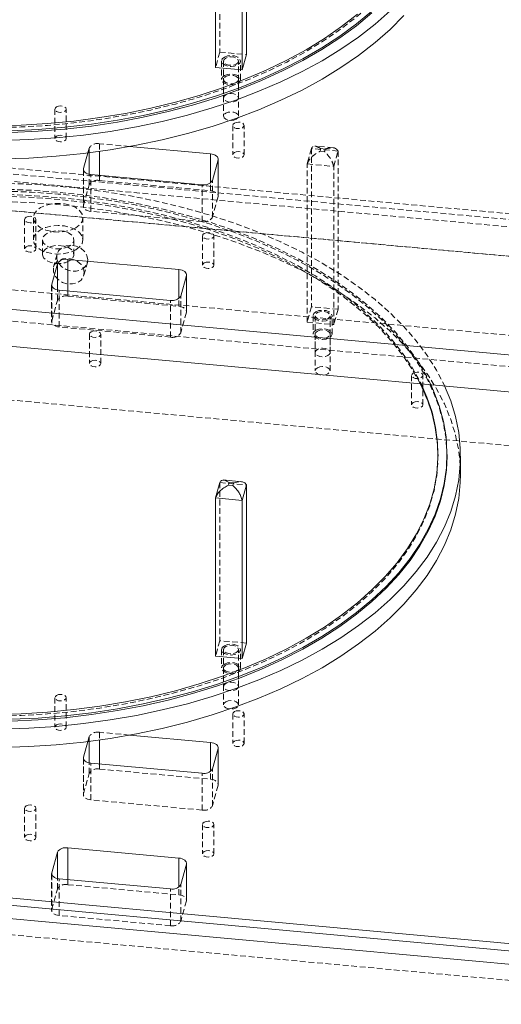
# Model space of a CAD drawing. Header units: millimetres. Extents: x 1529 to 6255, y 1713 to 5797.
# Tile 67 of 82: x 5243 to 5350, y 5058 to 5277. Entities that reach past the tile are written whole.
import ezdxf

# ---------------------------------------------------------------- set-up
doc = ezdxf.new("R2010")
doc.units = ezdxf.units.MM
doc.linetypes.add('HIDDEN', pattern=[1.905, 1.27, -0.635])

msp = doc.modelspace()

# ---------------------------------------------------------------- linework, layer by layer
at = {"color": 7, "linetype": 'HIDDEN', "lineweight": 0}
for p, q in [((5287.038, 5304.781), (5287.038, 5269.67)), ((5287.038, 5269.67), (5286.1, 5266.249)), ((5287.038, 5269.67), (5292.965, 5269.128)), ((5287.432, 5267.688), (5287.432, 5263.606)), ((5287.882, 5267.688), (5287.882, 5259.523)), ((5291.182, 5259.523), (5291.182, 5267.688)), ((5291.632, 5263.606), (5291.632, 5267.688)), ((4968.243, 5265.91), (5538.738, 5213.747)), ((5287.882, 5263.606), (5287.882, 5255.44)), ((5291.182, 5255.44), (5291.182, 5263.606)), ((5539.52, 5216.598), (5098.759, 5256.899)), ((5250.423, 5257.018), (5250.423, 5250.485)), ((5252.923, 5250.485), (5252.923, 5257.018)), ((5095.099, 5255.944), (5452.461, 5223.269)), ((5289.931, 5253.405), (5289.931, 5246.873)), ((5292.431, 5246.873), (5292.431, 5253.405)), ((5452.461, 5215.104), (5054.521, 5251.489)), ((5257.721, 5247.295), (5258.015, 5248.368)), ((5258.015, 5247.332), (5258.015, 5248.368)), ((5267.007, 5248.715), (5260.303, 5249.328)), ((5260.303, 5249.328), (5260.303, 5247.638)), ((5307.375, 5248.258), (5306.436, 5244.837)), ((5313.301, 5247.716), (5307.375, 5248.258)), ((5307.375, 5248.258), (5307.375, 5213.147)), ((5312.22, 5248.442), (5308.16, 5248.814)), ((5309.453, 5248.24), (5309.297, 5247.67)), ((5310.441, 5248.15), (5309.453, 5248.24)), ((5310.284, 5247.579), (5310.441, 5248.15)), ((5312.362, 5244.295), (5313.301, 5247.716)), ((5313.301, 5247.716), (5313.301, 5212.605)), ((5401.644, 5219.75), (5105.337, 5246.842)), ((5286.658, 5245.749), (5286.658, 5237.584)), ((5286.683, 5237.765), (5286.683, 5245.93)), ((5309.297, 5247.67), (5310.284, 5247.579)), ((5256.739, 5243.626), (5256.739, 5235.461)), ((5256.764, 5243.446), (5256.764, 5235.642)), ((5306.436, 5244.837), (5312.362, 5244.295)), ((5306.436, 5209.726), (5306.436, 5244.837)), ((5312.362, 5209.184), (5312.362, 5244.295)), ((5258.015, 5240.203), (5258.015, 5242.55)), ((5258.426, 5234.321), (5258.426, 5242.486)), ((5260.303, 5242.314), (5260.303, 5241.163)), ((5260.303, 5241.163), (5284.996, 5238.905)), ((5285.407, 5233.023), (5285.407, 5241.188)), ((5256.764, 5235.642), (5258.015, 5240.203)), ((5283.118, 5232.063), (5283.118, 5240.228)), ((5284.996, 5238.905), (5284.996, 5240.649)), ((5286.658, 5237.584), (5285.407, 5233.023)), ((5243.697, 5232.5), (5243.697, 5225.968)), ((5245.644, 5232.909), (5245.644, 5228.01)), ((5246.197, 5225.968), (5246.197, 5232.5)), ((5256.644, 5228.01), (5256.644, 5232.909)), ((5283.118, 5232.063), (5258.426, 5234.321)), ((5100.644, 5229.737), (5396.951, 5202.645)), ((5283.204, 5228.888), (5283.204, 5222.355)), ((5285.704, 5222.355), (5285.704, 5228.888)), ((5247.644, 5228.01), (5247.644, 5224.744)), ((5254.644, 5224.744), (5254.644, 5228.01)), ((5250.898, 5224.825), (5250.115, 5221.974)), ((5401.644, 5195.254), (5105.337, 5222.346)), ((5256.866, 5220.122), (5257.648, 5222.973)), ((5279.619, 5220.091), (5279.619, 5211.926)), ((5279.643, 5212.107), (5279.643, 5220.272)), ((5249.699, 5217.968), (5249.699, 5209.803)), ((5249.724, 5217.788), (5249.724, 5209.983)), ((5250.976, 5214.545), (5250.976, 5216.892)), ((5251.387, 5208.662), (5251.387, 5216.828)), ((5253.264, 5216.656), (5253.264, 5215.505)), ((5253.264, 5215.505), (5277.956, 5213.247)), ((5277.956, 5213.247), (5277.956, 5214.991)), ((5278.367, 5207.365), (5278.367, 5215.53)), ((5249.724, 5209.983), (5250.976, 5214.545)), ((5276.079, 5206.405), (5276.079, 5214.57)), ((5307.375, 5213.147), (5306.436, 5209.726)), ((5313.301, 5212.605), (5307.375, 5213.147)), ((5279.619, 5211.926), (5278.367, 5207.365)), ((5307.769, 5211.165), (5307.769, 5207.083)), ((5308.219, 5211.165), (5308.219, 5203)), ((5311.519, 5203), (5311.519, 5211.165)), ((5311.969, 5207.083), (5311.969, 5211.165)), ((5313.301, 5212.605), (5312.362, 5209.184)), ((5276.079, 5206.405), (5251.387, 5208.662)), ((5306.436, 5209.726), (5312.362, 5209.184)), ((5258.096, 5207.072), (5258.096, 5200.539)), ((5260.596, 5200.539), (5260.596, 5207.072)), ((5308.219, 5207.083), (5308.219, 5198.917)), ((5311.519, 5198.917), (5311.519, 5207.083)), ((5396.951, 5178.148), (5100.644, 5205.241)), ((5329.64, 5197.916), (5329.64, 5191.383)), ((5332.14, 5191.383), (5332.14, 5197.916)), ((5335.501, 5179.974), (5335.501, 5180.382)), ((5287.038, 5174.135), (5292.965, 5173.593)), ((5287.038, 5174.135), (5287.038, 5139.023)), ((5287.038, 5139.023), (5286.1, 5135.602)), ((5292.965, 5138.482), (5287.038, 5139.023)), ((5287.432, 5137.042), (5287.432, 5132.959)), ((5287.882, 5137.042), (5287.882, 5128.876)), ((5291.182, 5128.876), (5291.182, 5137.042)), ((5291.632, 5132.959), (5291.632, 5137.042)), ((5287.882, 5132.959), (5287.882, 5124.794)), ((5291.182, 5124.794), (5291.182, 5132.959)), ((5250.423, 5126.371), (5250.423, 5119.839)), ((5252.923, 5119.839), (5252.923, 5126.371)), ((5289.931, 5122.759), (5289.931, 5116.226)), ((5292.431, 5116.226), (5292.431, 5122.759)), ((5257.721, 5116.649), (5258.015, 5117.722)), ((5258.015, 5116.686), (5258.015, 5117.722)), ((5267.007, 5118.069), (5260.303, 5118.682)), ((5260.303, 5118.682), (5260.303, 5116.991)), ((5286.658, 5115.103), (5286.658, 5106.938)), ((5286.683, 5107.118), (5286.683, 5115.284)), ((5256.739, 5112.98), (5256.739, 5104.814)), ((5256.764, 5112.799), (5256.764, 5104.995)), ((5258.015, 5109.557), (5258.015, 5111.904)), ((5258.426, 5103.674), (5258.426, 5111.84)), ((5260.303, 5111.668), (5260.303, 5110.516)), ((5260.303, 5110.516), (5284.996, 5108.259)), ((5285.407, 5102.376), (5285.407, 5110.542)), ((5256.764, 5104.995), (5258.015, 5109.557)), ((5283.118, 5101.416), (5283.118, 5109.582)), ((5284.996, 5108.259), (5284.996, 5110.003)), ((5286.658, 5106.938), (5285.407, 5102.376)), ((5283.118, 5101.416), (5258.426, 5103.674)), ((5243.697, 5101.853), (5243.697, 5095.321)), ((5246.197, 5095.321), (5246.197, 5101.853)), ((5283.204, 5098.241), (5283.204, 5091.709)), ((5285.704, 5091.709), (5285.704, 5098.241)), ((5012.694, 5094.58), (5409.441, 5058.304)), ((5279.619, 5089.445), (5279.619, 5081.279)), ((5279.643, 5081.46), (5279.643, 5089.625)), ((5249.699, 5087.322), (5249.699, 5079.156)), ((5249.724, 5087.141), (5249.724, 5079.337)), ((5250.976, 5083.898), (5250.976, 5086.245)), ((5251.387, 5078.016), (5251.387, 5086.181)), ((5253.264, 5086.01), (5253.264, 5084.858)), ((5249.724, 5079.337), (5250.976, 5083.898)), ((5253.264, 5084.858), (5277.956, 5082.6)), ((5276.079, 5075.758), (5276.079, 5083.924)), ((5277.956, 5082.6), (5277.956, 5084.345)), ((5278.367, 5076.718), (5278.367, 5084.883)), ((5279.619, 5081.279), (5278.367, 5076.718)), ((5276.079, 5075.758), (5251.387, 5078.016))]:
    msp.add_line(p, q, dxfattribs=at)
at = {"color": 7, "linetype": 'Continuous', "lineweight": 15}
for p, q in [((5292.965, 5269.128), (5292.965, 5304.239)), ((5286.1, 5301.36), (5286.1, 5266.249)), ((5292.026, 5265.707), (5292.026, 5300.818)), ((5292.026, 5265.707), (5292.965, 5269.128)), ((5286.1, 5266.249), (5292.026, 5265.707)), ((5284.996, 5247.07), (5267.007, 5248.715)), ((5256.764, 5243.807), (5257.721, 5247.295)), ((5285.407, 5241.188), (5286.658, 5245.749)), ((5283.118, 5240.228), (5258.426, 5242.486)), ((5011.501, 5233.501), (5409.441, 5197.116)), ((5011.501, 5225.336), (5409.441, 5188.951)), ((5277.956, 5221.412), (5253.264, 5223.67)), ((5249.724, 5218.149), (5250.976, 5222.71)), ((5278.367, 5215.53), (5279.619, 5220.091)), ((5276.079, 5214.57), (5251.387, 5216.828)), ((5337.501, 5179.974), (5337.501, 5180.382)), ((5340.501, 5175.891), (5340.501, 5179.974)), ((5286.1, 5170.714), (5287.038, 5174.135)), ((5291.883, 5174.319), (5287.824, 5174.69)), ((5289.117, 5174.117), (5288.96, 5173.546)), ((5288.96, 5173.546), (5289.948, 5173.456)), ((5290.104, 5174.026), (5289.117, 5174.117)), ((5290.104, 5174.026), (5289.948, 5173.456)), ((5292.965, 5173.593), (5292.026, 5170.172)), ((5292.965, 5173.593), (5292.965, 5138.482)), ((5292.026, 5170.172), (5286.1, 5170.714)), ((5286.1, 5135.602), (5286.1, 5170.714)), ((5292.026, 5135.06), (5292.026, 5170.172)), ((5292.965, 5138.482), (5292.026, 5135.06)), ((5286.1, 5135.602), (5292.026, 5135.06)), ((5256.764, 5113.16), (5257.721, 5116.649)), ((5284.996, 5116.424), (5267.007, 5118.069)), ((5285.407, 5110.542), (5286.658, 5115.103)), ((5283.118, 5109.582), (5258.426, 5111.84)), ((5011.501, 5102.855), (5409.441, 5066.47)), ((5013.477, 5101.041), (5407.466, 5065.017)), ((5012.694, 5098.19), (5406.684, 5062.166)), ((5277.956, 5090.766), (5253.264, 5093.024)), ((5249.724, 5087.502), (5250.976, 5092.064)), ((5278.367, 5084.883), (5279.619, 5089.445)), ((5276.079, 5083.924), (5251.387, 5086.181))]:
    msp.add_line(p, q, dxfattribs=at)
at = {"color": 8, "linetype": 'Continuous', "lineweight": 15}
for p, q in [((5258.015, 5242.55), (5258.015, 5247.332)), ((5260.303, 5247.638), (5260.303, 5242.314)), ((5284.996, 5240.649), (5284.996, 5247.07)), ((5256.764, 5243.807), (5256.764, 5243.446)), ((5253.264, 5223.67), (5253.264, 5216.656)), ((5250.976, 5216.892), (5250.976, 5222.71)), ((5277.956, 5214.991), (5277.956, 5221.412)), ((5249.724, 5218.149), (5249.724, 5217.788)), ((5258.015, 5111.904), (5258.015, 5116.686)), ((5260.303, 5116.991), (5260.303, 5111.668)), ((5284.996, 5110.003), (5284.996, 5116.424)), ((5256.764, 5113.16), (5256.764, 5112.799)), ((5253.264, 5093.024), (5253.264, 5086.01)), ((5250.976, 5086.245), (5250.976, 5092.064)), ((5277.956, 5084.345), (5277.956, 5090.766)), ((5249.724, 5087.502), (5249.724, 5087.141))]:
    msp.add_line(p, q, dxfattribs=at)
at = {"color": 7, "linetype": 'HIDDEN', "lineweight": 0, "flags": 128}
for points in [[(5135.501, 5310.824), (5135.599, 5308.055), (5136.038, 5304.643), (5136.826, 5301.252), (5137.961, 5297.893), (5139.438, 5294.58), (5141.253, 5291.323), (5143.399, 5288.134), (5145.868, 5285.023), (5148.652, 5282.003), (5151.741, 5279.083), (5155.125, 5276.274), (5158.791, 5273.586), (5162.726, 5271.027), (5166.916, 5268.608), (5171.348, 5266.336), (5176.005, 5264.22), (5180.871, 5262.267), (5185.929, 5260.484), (5191.161, 5258.876), (5196.549, 5257.451), (5202.073, 5256.212), (5207.715, 5255.164), (5213.455, 5254.312), (5219.272, 5253.657), (5225.146, 5253.202), (5231.056, 5252.948), (5236.983, 5252.898), (5242.903, 5253.05), (5248.798, 5253.404), (5254.646, 5253.959), (5260.427, 5254.714), (5266.12, 5255.664), (5271.706, 5256.808), (5277.165, 5258.141), (5282.477, 5259.658), (5287.624, 5261.354), (5292.588, 5263.223), (5297.352, 5265.258), (5301.898, 5267.453), (5306.211, 5269.8), (5310.276, 5272.29), (5314.078, 5274.914), (5317.604, 5277.664), (5320.842, 5280.53), (5323.78, 5283.501), (5326.408, 5286.568), (5328.716, 5289.719), (5330.698, 5292.944), (5332.344, 5296.23), (5333.651, 5299.568), (5334.613, 5302.944), (5335.226, 5306.347), (5335.49, 5309.765), (5335.5, 5310.824)], [(5288.047, 5268.546), (5288.729, 5268.808), (5289.532, 5268.901), (5290.336, 5268.808), (5291.017, 5268.546), (5291.472, 5268.152), (5291.632, 5267.688), (5291.472, 5267.224), (5291.017, 5266.831), (5290.336, 5266.568), (5289.532, 5266.476), (5288.729, 5266.568), (5288.047, 5266.831), (5287.592, 5267.224), (5287.432, 5267.688), (5287.592, 5268.152), (5288.047, 5268.546)], [(5290.699, 5267.015), (5291.057, 5267.324), (5291.182, 5267.688), (5291.057, 5268.053), (5290.699, 5268.362), (5290.164, 5268.568), (5289.532, 5268.641), (5288.901, 5268.568), (5288.365, 5268.362), (5288.008, 5268.053), (5287.882, 5267.688), (5288.008, 5267.324), (5288.365, 5267.015), (5288.901, 5266.808), (5289.532, 5266.736), (5290.164, 5266.808), (5290.699, 5267.015)], [(5288.047, 5264.463), (5288.729, 5264.726), (5289.532, 5264.818), (5290.336, 5264.726), (5291.017, 5264.463), (5291.472, 5264.07), (5291.632, 5263.606), (5291.472, 5263.142), (5291.017, 5262.748), (5290.336, 5262.486), (5289.532, 5262.393), (5288.729, 5262.486), (5288.047, 5262.748), (5287.592, 5263.142), (5287.432, 5263.606), (5287.592, 5264.07), (5288.047, 5264.463)], [(5290.699, 5262.932), (5290.164, 5262.726), (5289.532, 5262.653), (5288.901, 5262.726), (5288.365, 5262.932), (5288.008, 5263.241), (5287.882, 5263.606), (5288.008, 5263.97), (5288.365, 5264.279), (5288.901, 5264.486), (5289.532, 5264.558), (5290.164, 5264.486), (5290.699, 5264.279), (5291.057, 5263.97), (5291.182, 5263.606), (5291.057, 5263.241), (5290.699, 5262.932)], [(5290.699, 5258.849), (5291.057, 5259.158), (5291.182, 5259.523), (5291.057, 5259.888), (5290.699, 5260.197), (5290.164, 5260.403), (5289.532, 5260.476), (5288.901, 5260.403), (5288.365, 5260.197), (5288.008, 5259.888), (5287.882, 5259.523), (5288.008, 5259.158), (5288.365, 5258.849), (5288.901, 5258.643), (5289.532, 5258.57), (5290.164, 5258.643), (5290.699, 5258.849)], [(5250.789, 5257.528), (5251.195, 5257.684), (5251.673, 5257.739), (5252.152, 5257.684), (5252.557, 5257.528), (5252.828, 5257.294), (5252.923, 5257.018), (5252.828, 5256.741), (5252.557, 5256.507), (5252.152, 5256.351), (5251.673, 5256.296), (5251.195, 5256.351), (5250.79, 5256.507), (5250.519, 5256.741), (5250.423, 5257.018), (5250.519, 5257.294), (5250.789, 5257.528)], [(5290.699, 5254.767), (5290.164, 5254.56), (5289.532, 5254.488), (5288.901, 5254.56), (5288.365, 5254.767), (5288.008, 5255.076), (5287.882, 5255.44), (5288.008, 5255.805), (5288.365, 5256.114), (5288.901, 5256.32), (5289.532, 5256.393), (5290.164, 5256.32), (5290.699, 5256.114), (5291.057, 5255.805), (5291.182, 5255.44), (5291.057, 5255.076), (5290.699, 5254.767)], [(5290.297, 5253.916), (5290.703, 5254.072), (5291.181, 5254.127), (5291.659, 5254.072), (5292.065, 5253.916), (5292.336, 5253.681), (5292.431, 5253.405), (5292.336, 5253.129), (5292.065, 5252.895), (5291.659, 5252.739), (5291.181, 5252.684), (5290.703, 5252.739), (5290.297, 5252.895), (5290.026, 5253.129), (5289.931, 5253.405), (5290.026, 5253.681), (5290.297, 5253.916)], [(5250.789, 5250.996), (5251.195, 5251.152), (5251.673, 5251.207), (5252.152, 5251.152), (5252.557, 5250.996), (5252.828, 5250.761), (5252.923, 5250.485), (5252.828, 5250.209), (5252.557, 5249.975), (5252.152, 5249.819), (5251.673, 5249.764), (5251.195, 5249.819), (5250.79, 5249.975), (5250.519, 5250.209), (5250.423, 5250.485), (5250.519, 5250.761), (5250.789, 5250.996)], [(5290.297, 5247.383), (5290.703, 5247.54), (5291.181, 5247.595), (5291.659, 5247.54), (5292.065, 5247.383), (5292.336, 5247.149), (5292.431, 5246.873), (5292.336, 5246.597), (5292.065, 5246.363), (5291.659, 5246.206), (5291.181, 5246.151), (5290.703, 5246.206), (5290.297, 5246.363), (5290.026, 5246.597), (5289.931, 5246.873), (5290.026, 5247.149), (5290.297, 5247.383)], [(5161.254, 5222.835), (5165.697, 5225.255), (5170.376, 5227.521), (5175.275, 5229.627), (5180.378, 5231.564), (5185.668, 5233.327), (5191.126, 5234.91), (5196.734, 5236.306), (5202.473, 5237.512), (5208.325, 5238.523), (5214.268, 5239.337), (5220.283, 5239.949), (5226.349, 5240.358), (5232.447, 5240.563), (5238.555, 5240.563), (5244.652, 5240.358), (5250.719, 5239.949), (5256.734, 5239.337), (5262.677, 5238.523), (5268.528, 5237.512), (5274.267, 5236.306), (5279.876, 5234.91), (5285.334, 5233.327), (5290.623, 5231.564), (5295.726, 5229.627), (5300.625, 5227.521), (5305.304, 5225.255), (5309.747, 5222.835), (5313.938, 5220.27), (5317.864, 5217.569), (5321.512, 5214.741), (5324.868, 5211.795), (5327.922, 5208.742), (5330.663, 5205.591), (5333.082, 5202.353), (5335.171, 5199.04), (5336.923, 5195.662), (5336.962, 5195.578)], [(5333.916, 5195.856), (5332.916, 5197.836), (5330.974, 5201.107), (5328.703, 5204.306), (5326.11, 5207.422), (5323.205, 5210.445), (5319.997, 5213.365), (5316.499, 5216.171), (5312.721, 5218.853), (5308.677, 5221.403), (5304.38, 5223.811), (5299.846, 5226.07), (5295.091, 5228.171), (5290.13, 5230.108), (5284.98, 5231.873), (5279.66, 5233.461), (5274.188, 5234.865), (5268.583, 5236.082), (5262.863, 5237.107), (5257.049, 5237.936), (5251.161, 5238.567), (5245.219, 5238.997), (5239.243, 5239.226), (5233.255, 5239.251), (5227.274, 5239.073), (5221.322, 5238.694), (5215.418, 5238.113), (5209.584, 5237.333), (5203.839, 5236.356), (5198.203, 5235.187), (5192.695, 5233.829), (5187.336, 5232.287), (5182.142, 5230.566), (5177.132, 5228.671), (5172.324, 5226.611), (5167.733, 5224.39), (5163.376, 5222.019)], [(5337.501, 5179.974), (5337.498, 5180.406), (5337.278, 5183.861), (5336.708, 5187.302), (5335.788, 5190.718), (5334.523, 5194.098), (5332.916, 5197.428), (5330.974, 5200.698), (5328.703, 5203.897), (5326.11, 5207.014), (5323.205, 5210.037), (5319.997, 5212.956), (5316.499, 5215.762), (5312.721, 5218.445), (5308.677, 5220.995), (5304.38, 5223.403), (5299.846, 5225.662), (5295.091, 5227.763), (5290.13, 5229.7), (5284.98, 5231.465), (5279.66, 5233.052), (5274.188, 5234.457), (5268.583, 5235.674), (5262.863, 5236.699), (5257.049, 5237.528), (5251.161, 5238.159), (5245.219, 5238.589), (5239.243, 5238.817), (5233.255, 5238.843), (5227.274, 5238.665), (5221.322, 5238.285), (5215.418, 5237.704), (5209.584, 5236.924), (5203.839, 5235.948), (5198.203, 5234.779), (5192.695, 5233.421), (5187.336, 5231.879), (5182.142, 5230.157), (5177.132, 5228.263), (5172.324, 5226.202), (5167.733, 5223.982), (5163.376, 5221.61)], [(5164.79, 5221.202), (5169.103, 5223.549), (5173.65, 5225.744), (5178.413, 5227.779), (5183.377, 5229.648), (5188.524, 5231.344), (5193.837, 5232.861), (5199.295, 5234.194), (5204.881, 5235.338), (5210.574, 5236.288), (5216.355, 5237.043), (5222.203, 5237.598), (5228.098, 5237.952), (5234.019, 5238.104), (5239.945, 5238.054), (5245.855, 5237.8), (5251.729, 5237.345), (5257.546, 5236.69), (5263.286, 5235.838), (5268.928, 5234.79), (5274.453, 5233.551), (5279.84, 5232.126), (5285.072, 5230.518), (5290.13, 5228.735), (5294.996, 5226.782), (5299.653, 5224.666), (5304.085, 5222.394), (5308.276, 5219.975), (5312.211, 5217.416), (5315.877, 5214.728), (5319.26, 5211.919), (5322.349, 5208.999), (5325.133, 5205.979), (5327.603, 5202.868), (5329.748, 5199.679), (5331.563, 5196.422), (5331.745, 5196.055)], [(5331.533, 5196.074), (5329.748, 5199.271), (5327.603, 5202.46), (5325.133, 5205.57), (5322.349, 5208.591), (5319.26, 5211.511), (5315.877, 5214.32), (5312.211, 5217.008), (5308.276, 5219.566), (5304.085, 5221.986), (5299.653, 5224.257), (5294.996, 5226.374), (5290.13, 5228.327), (5285.072, 5230.11), (5279.84, 5231.717), (5274.453, 5233.143), (5268.928, 5234.382), (5263.286, 5235.429), (5257.546, 5236.282), (5251.729, 5236.937), (5245.855, 5237.392), (5239.945, 5237.645), (5234.019, 5237.696), (5228.098, 5237.544), (5222.203, 5237.19), (5216.355, 5236.634), (5210.574, 5235.88), (5204.881, 5234.93), (5199.295, 5233.786), (5193.837, 5232.453), (5188.524, 5230.936), (5183.377, 5229.24), (5178.413, 5227.371), (5173.65, 5225.335), (5169.103, 5223.141), (5164.79, 5220.794)], [(5284.996, 5238.905), (5285.375, 5238.848), (5285.728, 5238.749), (5286.04, 5238.613), (5286.301, 5238.443), (5286.499, 5238.248), (5286.627, 5238.034), (5286.681, 5237.81), (5286.658, 5237.584)], [(5340.501, 5175.891), (5340.456, 5177.654), (5340.101, 5181.174), (5339.392, 5184.676), (5338.331, 5188.148), (5336.923, 5191.579), (5335.171, 5194.957), (5333.082, 5198.27), (5330.663, 5201.508), (5327.922, 5204.659), (5324.868, 5207.713), (5321.512, 5210.658), (5317.864, 5213.487), (5313.938, 5216.188), (5309.747, 5218.752), (5305.304, 5221.172), (5300.625, 5223.438), (5295.726, 5225.544), (5290.623, 5227.482), (5285.334, 5229.245), (5279.876, 5230.827), (5274.267, 5232.224), (5268.528, 5233.429), (5262.677, 5234.441), (5256.734, 5235.254), (5250.719, 5235.866), (5244.652, 5236.275), (5238.555, 5236.48), (5232.447, 5236.48), (5226.349, 5236.275), (5220.283, 5235.866), (5214.268, 5235.254), (5208.325, 5234.441), (5202.473, 5233.429), (5196.734, 5232.224), (5191.126, 5230.827), (5185.668, 5229.245), (5180.378, 5227.482), (5175.275, 5225.544), (5170.376, 5223.438), (5165.697, 5221.172), (5161.254, 5218.752)], [(5255.033, 5230.664), (5253.894, 5230.159), (5252.568, 5229.842), (5251.144, 5229.734), (5249.721, 5229.842), (5248.394, 5230.159), (5247.255, 5230.664), (5246.381, 5231.321), (5245.832, 5232.087), (5245.644, 5232.909), (5245.832, 5233.731), (5246.381, 5234.497), (5247.255, 5235.154), (5248.394, 5235.659), (5249.721, 5235.976), (5251.144, 5236.084), (5252.568, 5235.976), (5253.894, 5235.659), (5255.033, 5235.154), (5255.907, 5234.497), (5256.457, 5233.731), (5256.644, 5232.909), (5256.457, 5232.087), (5255.907, 5231.321), (5255.033, 5230.664)], [(5258.426, 5234.321), (5258.047, 5234.378), (5257.694, 5234.477), (5257.381, 5234.613), (5257.121, 5234.782), (5256.923, 5234.978), (5256.794, 5235.191), (5256.741, 5235.416), (5256.764, 5235.642)], [(5244.063, 5233.01), (5244.468, 5233.167), (5244.947, 5233.221), (5245.425, 5233.167), (5245.831, 5233.01), (5246.102, 5232.776), (5246.197, 5232.5), (5246.102, 5232.224), (5245.831, 5231.99), (5245.425, 5231.833), (5244.947, 5231.778), (5244.468, 5231.833), (5244.063, 5231.99), (5243.792, 5232.224), (5243.697, 5232.5), (5243.792, 5232.776), (5244.063, 5233.01)], [(5255.033, 5225.765), (5255.907, 5226.422), (5256.457, 5227.188), (5256.644, 5228.01), (5256.457, 5228.832), (5255.907, 5229.597), (5255.033, 5230.255), (5253.894, 5230.759), (5252.568, 5231.077), (5251.144, 5231.185), (5249.721, 5231.077), (5248.394, 5230.759), (5247.255, 5230.255), (5246.381, 5229.597), (5245.832, 5228.831), (5245.644, 5228.01), (5245.832, 5227.188), (5246.381, 5226.422), (5247.255, 5225.765), (5248.394, 5225.26), (5249.721, 5224.943), (5251.144, 5224.835), (5252.568, 5224.943), (5253.894, 5225.26), (5255.033, 5225.765)], [(5253.619, 5226.581), (5252.681, 5226.195), (5251.577, 5226.005), (5250.426, 5226.032), (5249.353, 5226.274), (5248.473, 5226.704), (5247.884, 5227.275), (5247.647, 5227.926), (5247.79, 5228.586), (5248.296, 5229.184), (5249.11, 5229.654), (5250.145, 5229.946), (5251.289, 5230.028), (5252.416, 5229.892), (5253.406, 5229.552), (5254.151, 5229.044), (5254.57, 5228.424), (5254.617, 5227.76), (5254.289, 5227.122), (5253.619, 5226.581)], [(5283.57, 5229.398), (5283.976, 5229.554), (5284.454, 5229.609), (5284.933, 5229.554), (5285.338, 5229.398), (5285.609, 5229.164), (5285.704, 5228.888), (5285.609, 5228.611), (5285.338, 5228.377), (5284.933, 5228.221), (5284.454, 5228.166), (5283.976, 5228.221), (5283.57, 5228.377), (5283.299, 5228.611), (5283.204, 5228.888), (5283.299, 5229.164), (5283.57, 5229.398)], [(5244.063, 5226.478), (5244.468, 5226.634), (5244.947, 5226.689), (5245.425, 5226.634), (5245.831, 5226.478), (5246.102, 5226.244), (5246.197, 5225.968), (5246.102, 5225.691), (5245.831, 5225.457), (5245.425, 5225.301), (5244.947, 5225.246), (5244.468, 5225.301), (5244.063, 5225.457), (5243.792, 5225.691), (5243.697, 5225.968), (5243.792, 5226.244), (5244.063, 5226.478)], [(5253.619, 5223.315), (5252.681, 5222.928), (5251.577, 5222.739), (5250.426, 5222.766), (5249.353, 5223.008), (5248.473, 5223.438), (5247.884, 5224.009), (5247.647, 5224.66), (5247.79, 5225.32), (5248.296, 5225.918), (5249.11, 5226.388), (5250.145, 5226.68), (5251.289, 5226.762), (5252.416, 5226.626), (5253.406, 5226.285), (5254.151, 5225.778), (5254.57, 5225.158), (5254.617, 5224.494), (5254.289, 5223.856), (5253.619, 5223.315)], [(5257.73, 5223.583), (5257.542, 5224.528), (5257.001, 5225.405), (5256.164, 5226.119), (5255.121, 5226.592), (5253.987, 5226.773), (5252.884, 5226.643), (5251.932, 5226.216), (5251.233, 5225.537), (5250.863, 5224.681), (5250.863, 5223.74), (5251.233, 5222.817), (5251.932, 5222.011), (5252.884, 5221.409), (5253.987, 5221.077), (5255.121, 5221.051), (5256.164, 5221.334), (5257.001, 5221.894), (5257.542, 5222.672), (5257.73, 5223.583)], [(5256.948, 5220.732), (5256.76, 5221.677), (5256.219, 5222.554), (5255.381, 5223.268), (5254.339, 5223.741), (5253.205, 5223.922), (5252.102, 5223.792), (5251.149, 5223.365), (5250.45, 5222.686), (5250.081, 5221.83), (5250.081, 5220.889), (5250.45, 5219.966), (5251.149, 5219.16), (5252.102, 5218.558), (5253.205, 5218.226), (5254.339, 5218.2), (5255.381, 5218.483), (5256.219, 5219.043), (5256.76, 5219.821), (5256.948, 5220.732)], [(5283.57, 5222.865), (5283.976, 5223.022), (5284.454, 5223.077), (5284.933, 5223.022), (5285.338, 5222.865), (5285.609, 5222.631), (5285.704, 5222.355), (5285.609, 5222.079), (5285.338, 5221.845), (5284.933, 5221.689), (5284.454, 5221.634), (5283.976, 5221.689), (5283.57, 5221.845), (5283.299, 5222.079), (5283.204, 5222.355), (5283.299, 5222.631), (5283.57, 5222.865)], [(5277.956, 5213.247), (5278.335, 5213.19), (5278.688, 5213.091), (5279.001, 5212.954), (5279.261, 5212.785), (5279.459, 5212.59), (5279.588, 5212.376), (5279.642, 5212.152), (5279.619, 5211.926)], [(5308.384, 5212.023), (5309.065, 5212.285), (5309.869, 5212.378), (5310.672, 5212.285), (5311.354, 5212.023), (5311.809, 5211.629), (5311.969, 5211.165), (5311.809, 5210.701), (5311.354, 5210.308), (5310.672, 5210.045), (5309.869, 5209.953), (5309.065, 5210.045), (5308.384, 5210.308), (5307.929, 5210.701), (5307.769, 5211.165), (5307.929, 5211.629), (5308.384, 5212.023)], [(5311.035, 5210.492), (5310.5, 5210.285), (5309.869, 5210.213), (5309.237, 5210.285), (5308.702, 5210.492), (5308.344, 5210.801), (5308.219, 5211.165), (5308.344, 5211.53), (5308.702, 5211.839), (5309.237, 5212.045), (5309.869, 5212.118), (5310.5, 5212.045), (5311.035, 5211.839), (5311.393, 5211.53), (5311.519, 5211.165), (5311.393, 5210.801), (5311.035, 5210.492)], [(5251.387, 5208.662), (5251.007, 5208.72), (5250.655, 5208.818), (5250.342, 5208.955), (5250.081, 5209.124), (5249.883, 5209.319), (5249.755, 5209.533), (5249.701, 5209.758), (5249.724, 5209.983)], [(5258.462, 5207.582), (5258.868, 5207.738), (5259.346, 5207.793), (5259.825, 5207.738), (5260.23, 5207.582), (5260.501, 5207.348), (5260.596, 5207.072), (5260.501, 5206.796), (5260.23, 5206.562), (5259.825, 5206.405), (5259.346, 5206.35), (5258.868, 5206.405), (5258.462, 5206.562), (5258.191, 5206.796), (5258.096, 5207.072), (5258.191, 5207.348), (5258.462, 5207.582)], [(5308.384, 5207.94), (5309.065, 5208.203), (5309.869, 5208.295), (5310.672, 5208.203), (5311.354, 5207.94), (5311.809, 5207.547), (5311.969, 5207.083), (5311.809, 5206.619), (5311.354, 5206.225), (5310.672, 5205.963), (5309.869, 5205.87), (5309.065, 5205.963), (5308.384, 5206.225), (5307.929, 5206.619), (5307.769, 5207.083), (5307.929, 5207.547), (5308.384, 5207.94)], [(5308.702, 5207.756), (5309.237, 5207.963), (5309.869, 5208.035), (5310.5, 5207.963), (5311.035, 5207.756), (5311.393, 5207.447), (5311.519, 5207.083), (5311.393, 5206.718), (5311.035, 5206.409), (5310.5, 5206.203), (5309.869, 5206.13), (5309.237, 5206.203), (5308.702, 5206.409), (5308.344, 5206.718), (5308.219, 5207.083), (5308.344, 5207.447), (5308.702, 5207.756)], [(5311.035, 5202.326), (5311.393, 5202.635), (5311.519, 5203), (5311.393, 5203.364), (5311.035, 5203.673), (5310.5, 5203.88), (5309.869, 5203.952), (5309.237, 5203.88), (5308.702, 5203.673), (5308.344, 5203.364), (5308.219, 5203), (5308.344, 5202.635), (5308.702, 5202.326), (5309.237, 5202.12), (5309.869, 5202.047), (5310.5, 5202.12), (5311.035, 5202.326)], [(5258.462, 5201.05), (5258.868, 5201.206), (5259.346, 5201.261), (5259.825, 5201.206), (5260.23, 5201.05), (5260.501, 5200.816), (5260.596, 5200.539), (5260.501, 5200.263), (5260.23, 5200.029), (5259.825, 5199.873), (5259.346, 5199.818), (5258.868, 5199.873), (5258.462, 5200.029), (5258.191, 5200.263), (5258.096, 5200.539), (5258.191, 5200.816), (5258.462, 5201.05)], [(5308.702, 5199.591), (5309.237, 5199.797), (5309.869, 5199.87), (5310.5, 5199.797), (5311.035, 5199.591), (5311.393, 5199.282), (5311.519, 5198.917), (5311.393, 5198.553), (5311.035, 5198.244), (5310.5, 5198.037), (5309.869, 5197.965), (5309.237, 5198.037), (5308.702, 5198.244), (5308.344, 5198.553), (5308.219, 5198.917), (5308.344, 5199.282), (5308.702, 5199.591)], [(5330.006, 5198.426), (5330.411, 5198.582), (5330.89, 5198.637), (5331.368, 5198.582), (5331.774, 5198.426), (5332.045, 5198.192), (5332.14, 5197.916), (5332.045, 5197.639), (5331.774, 5197.405), (5331.368, 5197.249), (5330.89, 5197.194), (5330.411, 5197.249), (5330.006, 5197.405), (5329.735, 5197.639), (5329.64, 5197.916), (5329.735, 5198.192), (5330.006, 5198.426)], [(5330.006, 5191.893), (5330.411, 5192.05), (5330.89, 5192.105), (5331.368, 5192.05), (5331.774, 5191.893), (5332.045, 5191.659), (5332.14, 5191.383), (5332.045, 5191.107), (5331.774, 5190.873), (5331.368, 5190.717), (5330.89, 5190.662), (5330.411, 5190.717), (5330.006, 5190.873), (5329.735, 5191.107), (5329.64, 5191.383), (5329.735, 5191.659), (5330.006, 5191.893)], [(5135.501, 5180.178), (5135.599, 5177.408), (5136.038, 5173.996), (5136.826, 5170.605), (5137.961, 5167.247), (5139.438, 5163.934), (5141.253, 5160.676), (5143.399, 5157.487), (5145.868, 5154.377), (5148.652, 5151.357), (5151.741, 5148.437), (5155.125, 5145.628), (5158.791, 5142.939), (5162.726, 5140.381), (5166.916, 5137.961), (5171.348, 5135.69), (5176.005, 5133.574), (5180.871, 5131.62), (5185.929, 5129.837), (5191.161, 5128.23), (5196.549, 5126.804), (5202.073, 5125.566), (5207.715, 5124.518), (5213.455, 5123.665), (5219.272, 5123.01), (5225.146, 5122.555), (5231.056, 5122.302), (5236.983, 5122.251), (5242.903, 5122.403), (5248.798, 5122.758), (5254.646, 5123.313), (5260.427, 5124.067), (5266.12, 5125.018), (5271.706, 5126.161), (5277.165, 5127.494), (5282.477, 5129.011), (5287.624, 5130.707), (5292.588, 5132.576), (5297.352, 5134.612), (5301.898, 5136.807), (5306.211, 5139.153), (5310.276, 5141.643), (5314.078, 5144.268), (5317.604, 5147.018), (5320.842, 5149.883), (5323.78, 5152.855), (5326.408, 5155.922), (5328.716, 5159.073), (5330.698, 5162.297), (5332.344, 5165.584), (5333.651, 5168.921), (5334.613, 5172.297), (5335.226, 5175.7), (5335.49, 5179.118), (5335.5, 5180.178)], [(5288.047, 5137.899), (5288.729, 5138.162), (5289.532, 5138.254), (5290.336, 5138.162), (5291.017, 5137.899), (5291.472, 5137.506), (5291.632, 5137.042), (5291.472, 5136.578), (5291.017, 5136.185), (5290.336, 5135.922), (5289.532, 5135.83), (5288.729, 5135.922), (5288.047, 5136.185), (5287.592, 5136.578), (5287.432, 5137.042), (5287.592, 5137.506), (5288.047, 5137.899)], [(5290.699, 5136.368), (5291.057, 5136.677), (5291.182, 5137.042), (5291.057, 5137.406), (5290.699, 5137.715), (5290.164, 5137.922), (5289.532, 5137.994), (5288.901, 5137.922), (5288.365, 5137.715), (5288.008, 5137.406), (5287.882, 5137.042), (5288.008, 5136.677), (5288.365, 5136.368), (5288.901, 5136.162), (5289.532, 5136.089), (5290.164, 5136.162), (5290.699, 5136.368)], [(5288.047, 5133.816), (5288.729, 5134.079), (5289.532, 5134.172), (5290.336, 5134.079), (5291.017, 5133.816), (5291.472, 5133.423), (5291.632, 5132.959), (5291.472, 5132.495), (5291.017, 5132.102), (5290.336, 5131.839), (5289.532, 5131.747), (5288.729, 5131.839), (5288.047, 5132.102), (5287.592, 5132.495), (5287.432, 5132.959), (5287.592, 5133.423), (5288.047, 5133.816)], [(5288.365, 5133.633), (5288.901, 5133.839), (5289.532, 5133.912), (5290.164, 5133.839), (5290.699, 5133.633), (5291.057, 5133.324), (5291.182, 5132.959), (5291.057, 5132.595), (5290.699, 5132.286), (5290.164, 5132.079), (5289.532, 5132.007), (5288.901, 5132.079), (5288.365, 5132.286), (5288.008, 5132.595), (5287.882, 5132.959), (5288.008, 5133.324), (5288.365, 5133.633)], [(5290.699, 5128.203), (5291.057, 5128.512), (5291.182, 5128.876), (5291.057, 5129.241), (5290.699, 5129.55), (5290.164, 5129.757), (5289.532, 5129.829), (5288.901, 5129.757), (5288.365, 5129.55), (5288.008, 5129.241), (5287.882, 5128.876), (5288.008, 5128.512), (5288.365, 5128.203), (5288.901, 5127.996), (5289.532, 5127.924), (5290.164, 5127.996), (5290.699, 5128.203)], [(5250.789, 5126.881), (5251.195, 5127.038), (5251.673, 5127.093), (5252.152, 5127.038), (5252.557, 5126.881), (5252.828, 5126.647), (5252.923, 5126.371), (5252.828, 5126.095), (5252.557, 5125.861), (5252.152, 5125.704), (5251.673, 5125.649), (5251.195, 5125.704), (5250.79, 5125.861), (5250.519, 5126.095), (5250.423, 5126.371), (5250.519, 5126.647), (5250.789, 5126.881)], [(5288.365, 5125.467), (5288.901, 5125.674), (5289.532, 5125.746), (5290.164, 5125.674), (5290.699, 5125.467), (5291.057, 5125.158), (5291.182, 5124.794), (5291.057, 5124.429), (5290.699, 5124.12), (5290.164, 5123.914), (5289.532, 5123.841), (5288.901, 5123.914), (5288.365, 5124.12), (5288.008, 5124.429), (5287.882, 5124.794), (5288.008, 5125.158), (5288.365, 5125.467)], [(5290.297, 5123.269), (5290.703, 5123.425), (5291.181, 5123.48), (5291.659, 5123.425), (5292.065, 5123.269), (5292.336, 5123.035), (5292.431, 5122.759), (5292.336, 5122.483), (5292.065, 5122.249), (5291.659, 5122.092), (5291.181, 5122.037), (5290.703, 5122.092), (5290.297, 5122.249), (5290.026, 5122.483), (5289.931, 5122.759), (5290.026, 5123.035), (5290.297, 5123.269)], [(5250.789, 5120.349), (5251.195, 5120.505), (5251.673, 5120.56), (5252.152, 5120.505), (5252.557, 5120.349), (5252.828, 5120.115), (5252.923, 5119.839), (5252.828, 5119.563), (5252.557, 5119.329), (5252.152, 5119.172), (5251.673, 5119.117), (5251.195, 5119.172), (5250.79, 5119.329), (5250.519, 5119.563), (5250.423, 5119.839), (5250.519, 5120.115), (5250.789, 5120.349)], [(5290.297, 5116.737), (5290.703, 5116.893), (5291.181, 5116.948), (5291.659, 5116.893), (5292.065, 5116.737), (5292.336, 5116.503), (5292.431, 5116.226), (5292.336, 5115.95), (5292.065, 5115.716), (5291.659, 5115.56), (5291.181, 5115.505), (5290.703, 5115.56), (5290.297, 5115.716), (5290.026, 5115.95), (5289.931, 5116.226), (5290.026, 5116.503), (5290.297, 5116.737)], [(5284.996, 5108.259), (5285.375, 5108.201), (5285.728, 5108.103), (5286.04, 5107.966), (5286.301, 5107.797), (5286.499, 5107.602), (5286.627, 5107.388), (5286.681, 5107.164), (5286.658, 5106.938)], [(5258.426, 5103.674), (5258.047, 5103.731), (5257.694, 5103.83), (5257.381, 5103.967), (5257.121, 5104.136), (5256.923, 5104.331), (5256.794, 5104.545), (5256.741, 5104.769), (5256.764, 5104.995)], [(5244.063, 5102.364), (5244.468, 5102.52), (5244.947, 5102.575), (5245.425, 5102.52), (5245.831, 5102.364), (5246.102, 5102.129), (5246.197, 5101.853), (5246.102, 5101.577), (5245.831, 5101.343), (5245.425, 5101.187), (5244.947, 5101.132), (5244.468, 5101.187), (5244.063, 5101.343), (5243.792, 5101.577), (5243.697, 5101.853), (5243.792, 5102.129), (5244.063, 5102.364)], [(5283.57, 5098.751), (5283.976, 5098.908), (5284.454, 5098.963), (5284.933, 5098.908), (5285.338, 5098.751), (5285.609, 5098.517), (5285.704, 5098.241), (5285.609, 5097.965), (5285.338, 5097.731), (5284.933, 5097.574), (5284.454, 5097.519), (5283.976, 5097.574), (5283.57, 5097.731), (5283.299, 5097.965), (5283.204, 5098.241), (5283.299, 5098.517), (5283.57, 5098.751)], [(5244.063, 5095.831), (5244.468, 5095.988), (5244.947, 5096.043), (5245.425, 5095.988), (5245.831, 5095.831), (5246.102, 5095.597), (5246.197, 5095.321), (5246.102, 5095.045), (5245.831, 5094.811), (5245.425, 5094.654), (5244.947, 5094.599), (5244.468, 5094.654), (5244.063, 5094.811), (5243.792, 5095.045), (5243.697, 5095.321), (5243.792, 5095.597), (5244.063, 5095.831)], [(5283.57, 5092.219), (5283.976, 5092.375), (5284.454, 5092.43), (5284.933, 5092.375), (5285.338, 5092.219), (5285.609, 5091.985), (5285.704, 5091.709), (5285.609, 5091.433), (5285.338, 5091.198), (5284.933, 5091.042), (5284.454, 5090.987), (5283.976, 5091.042), (5283.57, 5091.198), (5283.299, 5091.433), (5283.204, 5091.709), (5283.299, 5091.985), (5283.57, 5092.219)], [(5277.956, 5082.6), (5278.335, 5082.543), (5278.688, 5082.445), (5279.001, 5082.308), (5279.261, 5082.139), (5279.459, 5081.943), (5279.588, 5081.73), (5279.642, 5081.505), (5279.619, 5081.279)], [(5251.387, 5078.016), (5251.007, 5078.073), (5250.655, 5078.172), (5250.342, 5078.309), (5250.081, 5078.478), (5249.883, 5078.673), (5249.755, 5078.887), (5249.701, 5079.111), (5249.724, 5079.337)]]:
    msp.add_lwpolyline(points, dxfattribs=at)
at = {"color": 7, "linetype": 'Continuous', "lineweight": 15, "flags": 128}
for points in [[(5324.868, 5278.799), (5321.512, 5275.853), (5317.864, 5273.024), (5313.938, 5270.323), (5309.747, 5267.759), (5305.304, 5265.339), (5300.625, 5263.073), (5295.726, 5260.967), (5290.623, 5259.03), (5285.334, 5257.267), (5279.876, 5255.684), (5274.267, 5254.288), (5268.528, 5253.082), (5262.677, 5252.07), (5256.734, 5251.257), (5250.719, 5250.645), (5244.652, 5250.236), (5238.555, 5250.031)], [(5240.739, 5252.223), (5246.709, 5252.502), (5252.639, 5252.982), (5258.511, 5253.663), (5264.303, 5254.541), (5269.996, 5255.615), (5275.57, 5256.879), (5281.005, 5258.33), (5286.284, 5259.962), (5291.388, 5261.771), (5296.3, 5263.749), (5301.001, 5265.89), (5305.477, 5268.187), (5309.712, 5270.632), (5313.691, 5273.216), (5317.4, 5275.93), (5320.827, 5278.765)], [(5240.739, 5251.814), (5246.709, 5252.093), (5252.639, 5252.574), (5258.511, 5253.255), (5264.303, 5254.133), (5269.996, 5255.206), (5275.57, 5256.47), (5281.005, 5257.921), (5286.284, 5259.554), (5291.388, 5261.362), (5296.3, 5263.341), (5301.001, 5265.482), (5305.477, 5267.779), (5309.712, 5270.224), (5313.691, 5272.807), (5317.4, 5275.522), (5320.827, 5278.357)], [(5317.604, 5278.072), (5314.078, 5275.322), (5310.276, 5272.698), (5306.211, 5270.208), (5301.898, 5267.861), (5297.352, 5265.667), (5292.588, 5263.631), (5287.624, 5261.762), (5282.477, 5260.066), (5277.165, 5258.549), (5271.706, 5257.216), (5266.12, 5256.072), (5260.427, 5255.122), (5254.646, 5254.368), (5248.798, 5253.812), (5242.903, 5253.458), (5236.983, 5253.306)], [(5238.555, 5245.948), (5244.652, 5246.153), (5250.719, 5246.562), (5256.734, 5247.174), (5262.677, 5247.988), (5268.528, 5248.999), (5274.267, 5250.205), (5279.876, 5251.601), (5285.334, 5253.184), (5290.623, 5254.947), (5295.726, 5256.884), (5300.625, 5258.99), (5305.304, 5261.256), (5309.747, 5263.676), (5313.938, 5266.241), (5317.864, 5268.942), (5321.512, 5271.77), (5324.868, 5274.716), (5327.922, 5277.769)], [(5284.996, 5247.07), (5285.375, 5247.013), (5285.728, 5246.915), (5286.04, 5246.778), (5286.301, 5246.609), (5286.499, 5246.413), (5286.627, 5246.2), (5286.681, 5245.975), (5286.658, 5245.749)], [(5258.426, 5242.486), (5258.047, 5242.543), (5257.694, 5242.642), (5257.381, 5242.779), (5257.121, 5242.948), (5256.923, 5243.143), (5256.794, 5243.357), (5256.741, 5243.581), (5256.764, 5243.807)], [(5277.956, 5221.412), (5278.335, 5221.355), (5278.688, 5221.256), (5279.001, 5221.12), (5279.261, 5220.951), (5279.459, 5220.755), (5279.588, 5220.542), (5279.642, 5220.317), (5279.619, 5220.091)], [(5251.387, 5216.828), (5251.007, 5216.885), (5250.655, 5216.984), (5250.342, 5217.12), (5250.081, 5217.29), (5249.883, 5217.485), (5249.755, 5217.699), (5249.701, 5217.923), (5249.724, 5218.149)], [(5331.745, 5196.055), (5333.04, 5193.109), (5334.175, 5189.75), (5334.963, 5186.359), (5335.402, 5182.947), (5335.49, 5179.526), (5335.226, 5176.108), (5334.613, 5172.705), (5333.651, 5169.329), (5332.344, 5165.992), (5330.698, 5162.705), (5328.716, 5159.481), (5326.408, 5156.33), (5323.78, 5153.263), (5320.842, 5150.292), (5317.604, 5147.426), (5314.078, 5144.676), (5310.276, 5142.051), (5306.211, 5139.561), (5301.898, 5137.215), (5297.352, 5135.02), (5292.588, 5132.984), (5287.624, 5131.115), (5282.477, 5129.419), (5277.165, 5127.902), (5271.706, 5126.57), (5266.12, 5125.426), (5260.427, 5124.475), (5254.646, 5123.721), (5248.798, 5123.166), (5242.903, 5122.811), (5236.983, 5122.659)], [(5336.962, 5195.578), (5338.331, 5192.231), (5339.392, 5188.759), (5340.101, 5185.257), (5340.456, 5181.737), (5340.456, 5178.211), (5340.101, 5174.691), (5339.392, 5171.189), (5338.331, 5167.716), (5336.923, 5164.285), (5335.171, 5160.907), (5333.082, 5157.594), (5330.663, 5154.357), (5327.922, 5151.206), (5324.868, 5148.152), (5321.512, 5145.206), (5317.864, 5142.378), (5313.938, 5139.677), (5309.747, 5137.112), (5305.304, 5134.693), (5300.625, 5132.426), (5295.726, 5130.321), (5290.623, 5128.383), (5285.334, 5126.62), (5279.876, 5125.038), (5274.267, 5123.641), (5268.528, 5122.435), (5262.677, 5121.424), (5256.734, 5120.611), (5250.719, 5119.998), (5244.652, 5119.589), (5238.555, 5119.384)], [(5240.739, 5121.576), (5246.709, 5121.855), (5252.639, 5122.336), (5258.511, 5123.016), (5264.303, 5123.895), (5269.996, 5124.968), (5275.57, 5126.232), (5281.005, 5127.683), (5286.284, 5129.315), (5291.388, 5131.124), (5296.3, 5133.102), (5301.001, 5135.244), (5305.477, 5137.541), (5309.712, 5139.985), (5313.691, 5142.569), (5317.4, 5145.283), (5320.827, 5148.119), (5323.96, 5151.065), (5326.788, 5154.113), (5329.301, 5157.251), (5331.491, 5160.468), (5333.35, 5163.755), (5334.871, 5167.099), (5336.051, 5170.488), (5336.883, 5173.912), (5337.366, 5177.358), (5337.498, 5180.814), (5337.278, 5184.269), (5336.708, 5187.71), (5335.788, 5191.127), (5334.523, 5194.506), (5333.916, 5195.856)], [(5240.739, 5121.168), (5246.709, 5121.447), (5252.639, 5121.927), (5258.511, 5122.608), (5264.303, 5123.487), (5269.996, 5124.56), (5275.57, 5125.824), (5281.005, 5127.275), (5286.284, 5128.907), (5291.388, 5130.716), (5296.3, 5132.694), (5301.001, 5134.835), (5305.477, 5137.132), (5309.712, 5139.577), (5313.691, 5142.161), (5317.4, 5144.875), (5320.827, 5147.71), (5323.96, 5150.657), (5326.788, 5153.704), (5329.301, 5156.842), (5331.491, 5160.06), (5333.35, 5163.347), (5334.871, 5166.69), (5336.051, 5170.08), (5336.883, 5173.504), (5337.366, 5176.949), (5337.501, 5179.974)], [(5238.555, 5115.301), (5244.652, 5115.506), (5250.719, 5115.916), (5256.734, 5116.528), (5262.677, 5117.341), (5268.528, 5118.352), (5274.267, 5119.558), (5279.876, 5120.955), (5285.334, 5122.537), (5290.623, 5124.3), (5295.726, 5126.238), (5300.625, 5128.343), (5305.304, 5130.61), (5309.747, 5133.029), (5313.938, 5135.594), (5317.864, 5138.295), (5321.512, 5141.123), (5324.868, 5144.069), (5327.922, 5147.123), (5330.663, 5150.274), (5333.082, 5153.511), (5335.171, 5156.825), (5336.923, 5160.203), (5338.331, 5163.633), (5339.392, 5167.106), (5340.101, 5170.608), (5340.456, 5174.128), (5340.501, 5175.891)], [(5284.996, 5116.424), (5285.375, 5116.367), (5285.728, 5116.268), (5286.04, 5116.131), (5286.301, 5115.962), (5286.499, 5115.767), (5286.627, 5115.553), (5286.681, 5115.329), (5286.658, 5115.103)], [(5258.426, 5111.84), (5258.047, 5111.897), (5257.694, 5111.995), (5257.381, 5112.132), (5257.121, 5112.301), (5256.923, 5112.496), (5256.794, 5112.71), (5256.741, 5112.935), (5256.764, 5113.16)], [(5277.956, 5090.766), (5278.335, 5090.709), (5278.688, 5090.61), (5279.001, 5090.473), (5279.261, 5090.304), (5279.459, 5090.109), (5279.588, 5089.895), (5279.642, 5089.671), (5279.619, 5089.445)], [(5251.387, 5086.181), (5251.007, 5086.239), (5250.655, 5086.337), (5250.342, 5086.474), (5250.081, 5086.643), (5249.883, 5086.838), (5249.755, 5087.052), (5249.701, 5087.276), (5249.724, 5087.502)]]:
    msp.add_lwpolyline(points, dxfattribs=at)
at = {"color": 7, "linetype": 'HIDDEN', "lineweight": 0}
for centre, start, end in [((5259.828, 5247.253), 77.10628, 148.403), ((5259.828, 5239.088), 77.10628, 148.403), ((5283.593, 5234.138), 257.10512, 328.40326), ((5252.789, 5213.43), 77.10628, 148.403), ((5276.554, 5208.48), 257.10512, 328.40326), ((5259.828, 5116.607), 77.10628, 148.403), ((5259.828, 5108.441), 77.10628, 148.403), ((5283.593, 5103.492), 257.10512, 328.40326), ((5252.789, 5082.783), 77.10628, 148.403), ((5276.554, 5077.833), 257.10512, 328.40326)]:
    msp.add_arc(centre, 2.129, start, end, dxfattribs=at)
at = {"color": 7, "linetype": 'Continuous', "lineweight": 15}
for centre, radius, start, end in [((5283.593, 5242.303), 2.129, 257.10512, 328.40326), ((5252.789, 5221.595), 2.129, 77.10628, 148.403), ((5276.554, 5216.645), 2.129, 257.10512, 328.40326), ((5299.522, 5179.642), 35.982, 0.85365, 27.17308), ((5283.593, 5111.657), 2.129, 257.10512, 328.40326), ((5252.789, 5090.948), 2.129, 77.10628, 148.403), ((5276.554, 5085.999), 2.129, 257.10512, 328.40326)]:
    msp.add_arc(centre, radius, start, end, dxfattribs=at)
at = {"color": 7, "linetype": 'HIDDEN', "lineweight": 0}
for points, knots in [([(5309.453, 5248.24), (5309.208, 5248.383), (5308.736, 5248.659), (5308.103, 5248.885), (5307.647, 5248.698), (5307.467, 5248.407), (5307.375, 5248.258)], [0, 0, 0, 0, 0.2962505, 0.5717997, 0.7796922, 1, 1, 1, 1]), ([(5310.441, 5248.15), (5310.777, 5248.239), (5311.427, 5248.413), (5312.299, 5248.501), (5312.927, 5248.215), (5313.174, 5247.886), (5313.301, 5247.716)], [0, 0, 0, 0, 0.2962563, 0.5718001, 0.7796927, 1, 1, 1, 1]), ([(5306.436, 5244.837), (5306.598, 5245.189), (5306.914, 5245.876), (5307.944, 5246.918), (5308.773, 5247.378), (5309.297, 5247.67)], [0, 0, 0, 0, 0.2779304, 0.5432302, 1, 1, 1, 1]), ([(5312.362, 5244.295), (5312.245, 5244.672), (5312.015, 5245.41), (5311.267, 5246.614), (5310.665, 5247.205), (5310.284, 5247.579)], [0, 0, 0, 0, 0.2779202, 0.5432184, 1, 1, 1, 1])]:
    msp.add_open_spline(points, degree=3, knots=knots, dxfattribs=at)
at = {"color": 7, "linetype": 'Continuous', "lineweight": 15}
for points, knots in [([(5288.96, 5173.546), (5288.624, 5173.354), (5287.974, 5172.982), (5287.102, 5172.339), (5286.474, 5171.526), (5286.227, 5170.99), (5286.1, 5170.714)], [0, 0, 0, 0, 0.2962525, 0.5717937, 0.7796948, 1, 1, 1, 1]), ([(5287.038, 5174.135), (5287.156, 5174.325), (5287.386, 5174.698), (5288.134, 5174.712), (5288.736, 5174.347), (5289.117, 5174.117)], [0, 0, 0, 0, 0.2779264, 0.5432256, 1, 1, 1, 1]), ([(5289.948, 5173.456), (5290.192, 5173.21), (5290.664, 5172.736), (5291.298, 5171.955), (5291.754, 5171.044), (5291.934, 5170.468), (5292.026, 5170.172)], [0, 0, 0, 0, 0.2962555, 0.5718004, 0.7796932, 1, 1, 1, 1]), ([(5292.965, 5173.593), (5292.803, 5173.809), (5292.486, 5174.231), (5291.457, 5174.409), (5290.628, 5174.174), (5290.104, 5174.026)], [0, 0, 0, 0, 0.2779206, 0.5432186, 1, 1, 1, 1])]:
    msp.add_open_spline(points, degree=3, knots=knots, dxfattribs=at)

doc.saveas('drawing.dxf')
